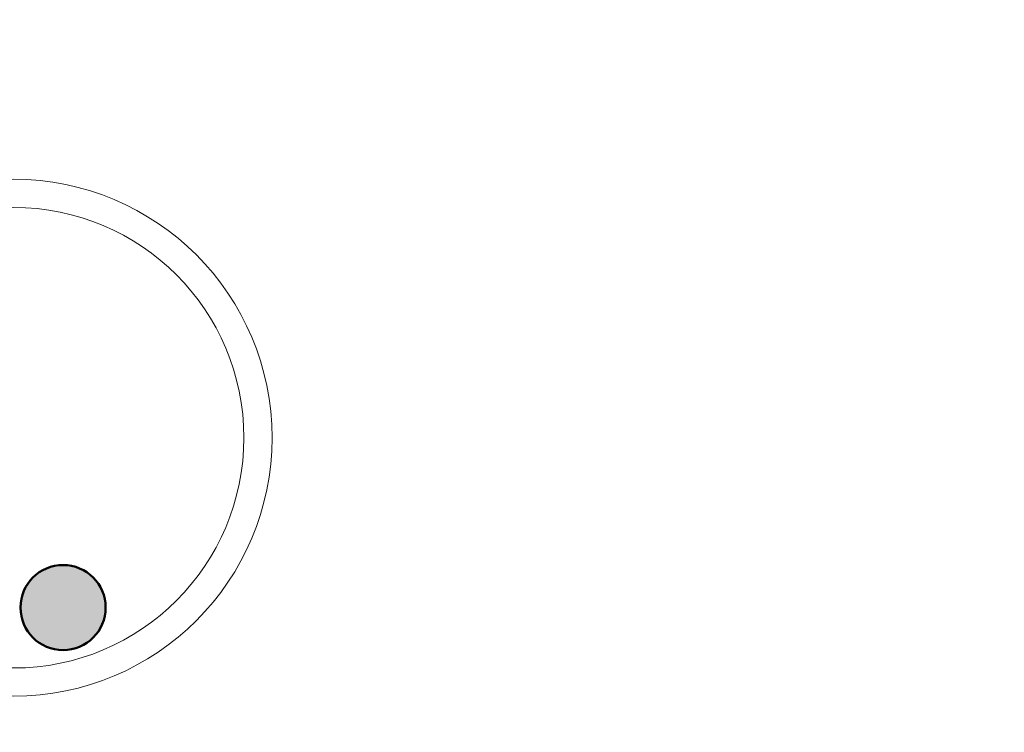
# Model space of a CAD drawing. Header units: millimetres. Extents: x 0 to 1260, y 0 to 297.
# Tile 94 of 104: x 331 to 392, y 159 to 203. Entities that reach past the tile are written whole.
import ezdxf

# ---------------------------------------------------------------- set-up
doc = ezdxf.new("R2010")
doc.units = ezdxf.units.MM
doc.linetypes.add('K5LT_BASIC', pattern=[0])
doc.linetypes.add('K5LT_THIN', pattern=[0])
doc.layers.add('Системный слой', color=7, linetype='Continuous')

# ---------------------------------------------------------------- blocks, each defined once
blk = doc.blocks.new('U133')
at = {"layer": 'Системный слой', "color": 7, "linetype": 'K5LT_THIN', "lineweight": 18}
for radius in [15.95, 14.21]:
    blk.add_circle((331.108, 177.564), radius, dxfattribs=at)

msp = doc.modelspace()

# ---------------------------------------------------------------- hatches: boundary and pattern name
at = {"layer": 'Системный слой', "true_color": 0x666666}
msp.add_hatch(color=251, dxfattribs=at).paths.add_polyline_path([(336.78492, 167.08362), (336.62614, 167.9829), (336.16899, 168.77342), (335.46877, 169.35959), (334.61015, 169.67053), (333.69697, 169.66862), (332.83966, 169.35411), (332.14189, 168.76502), (331.68805, 167.97259), (331.53302, 167.07266), (331.69556, 166.17406), (332.15599, 165.38545), (332.85865, 164.8022), (333.71856, 164.49486), (334.63173, 164.50057), (335.48772, 164.81866), (336.18303, 165.41066), (336.63356, 166.20497)])

# ---------------------------------------------------------------- linework, layer by layer
at = {"layer": 'Системный слой', "color": 7, "linetype": 'K5LT_BASIC', "lineweight": 50}
msp.add_circle((334.15896, 167.08362), 2.62596, dxfattribs=at)

# ---------------------------------------------------------------- block references
at = {"layer": 'Системный слой'}
msp.add_blockref('U133', (0, 0), dxfattribs=at)

doc.saveas('drawing.dxf')
